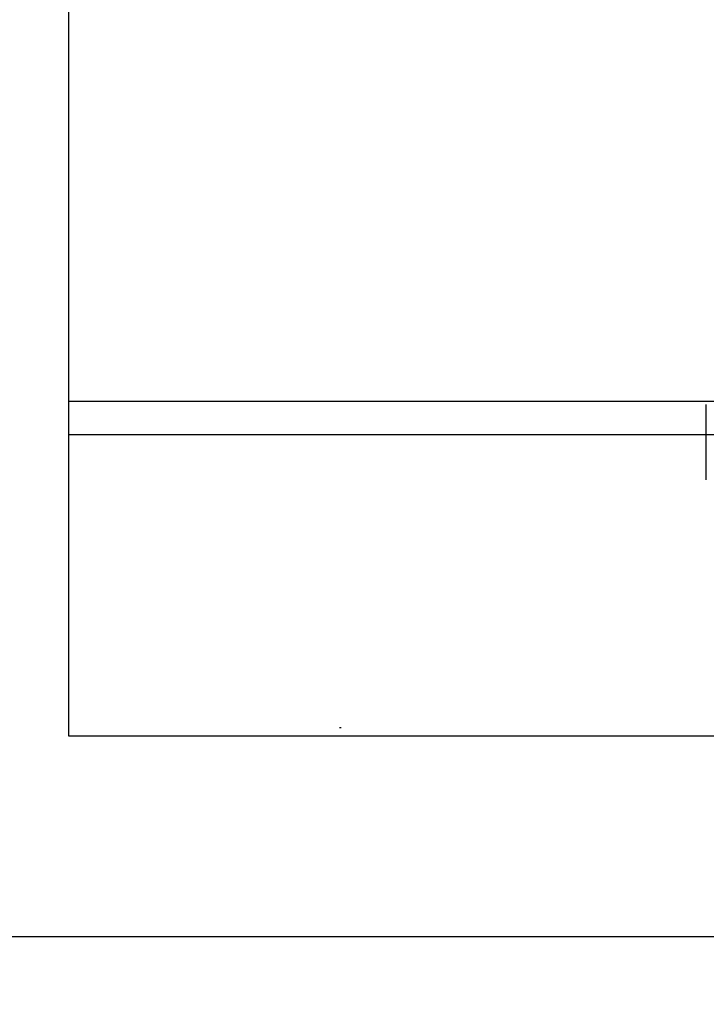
# Model space of a CAD drawing. Header units: millimetres. Extents: x 42924 to 92944, y -369470 to -179866.
# Tile 98 of 256: x 59315 to 59356, y -180957 to -180899. Entities that reach past the tile are written whole.
import ezdxf

# ---------------------------------------------------------------- set-up
doc = ezdxf.new("R2010")
doc.units = ezdxf.units.MM
doc.linetypes.add('DASHDOT', pattern=[25.4, 12.7, -6.35, 0, -6.35])
doc.layers.get('0').update_dxf_attribs({"color": 8})
for name, color, linetype in [('!! 0_ Istn-sciany', 8, 'Continuous'), ('!! 0_Osie', 8, 'DASHDOT'), ('!! 1_PROJ Sciany', 8, 'Continuous'), ('!! 2 ZABUDOWA GK-MDF', 8, 'Continuous'), ('0-osie-liniA', 8, 'DASHDOT')]:
    doc.layers.add(name, color=color, linetype=linetype)
doc.layers.add('!!_@ wypos sanit nd', color=8, linetype='Continuous', plot=False)
doc.layers.add('E_SAP_ZASIĘG', color=150, linetype='Continuous', plot=False)

# ---------------------------------------------------------------- blocks, each defined once
blk = doc.blocks.new('A$Cff2eaf8b')
blk.add_lwpolyline([(0.20099, -0.02671), (0.20099, -0.0717)])
blk = doc.blocks.new('BLOK OSI')
at = {"layer": '0-osie-liniA', "ltscale": 5}
blk.add_lwpolyline([(48639.258, -194702.088), (55442.285, -194702.088)], dxfattribs=at)

msp = doc.modelspace()

# ---------------------------------------------------------------- linework, layer by layer
at = {"layer": '!! 0_ Istn-sciany'}
for points in [[(59317.56735, -180653.3878), (59317.56735, -180941.3878)], [(59317.56735, -180941.3878), (59477.56735, -180941.3878)], [(59317.56735, -180953.3878), (59477.56735, -180953.3878)]]:
    msp.add_lwpolyline(points, dxfattribs=at)
at = {"layer": '!! 1_PROJ Sciany'}
msp.add_lwpolyline([(59305.56735, -180953.3878), (59317.56735, -180953.3878)], dxfattribs=at)
at = {"layer": '!! 2 ZABUDOWA GK-MDF'}
for points in [[(59317.56735, -180921.3878), (59418.56735, -180921.3878)], [(59317.56735, -180923.3878), (59418.56735, -180923.3878)]]:
    msp.add_lwpolyline(points, dxfattribs=at)
at = {"layer": 'E_SAP_ZASIĘG'}
msp.add_circle((59298.91442, -181088.08994), 600, dxfattribs=at)

# ---------------------------------------------------------------- block references
at = {"layer": '!! 0_Osie'}
msp.add_blockref('BLOK OSI', (8819.85593, 13761.2005), dxfattribs=at)
at = {"layer": '!!_@ wypos sanit nd', "xscale": 100, "yscale": 100, "zscale": 100, "rotation": 180}
msp.add_blockref('A$Cff2eaf8b', (59375.78963, -180928.75735), dxfattribs=at)

doc.saveas('drawing.dxf')
